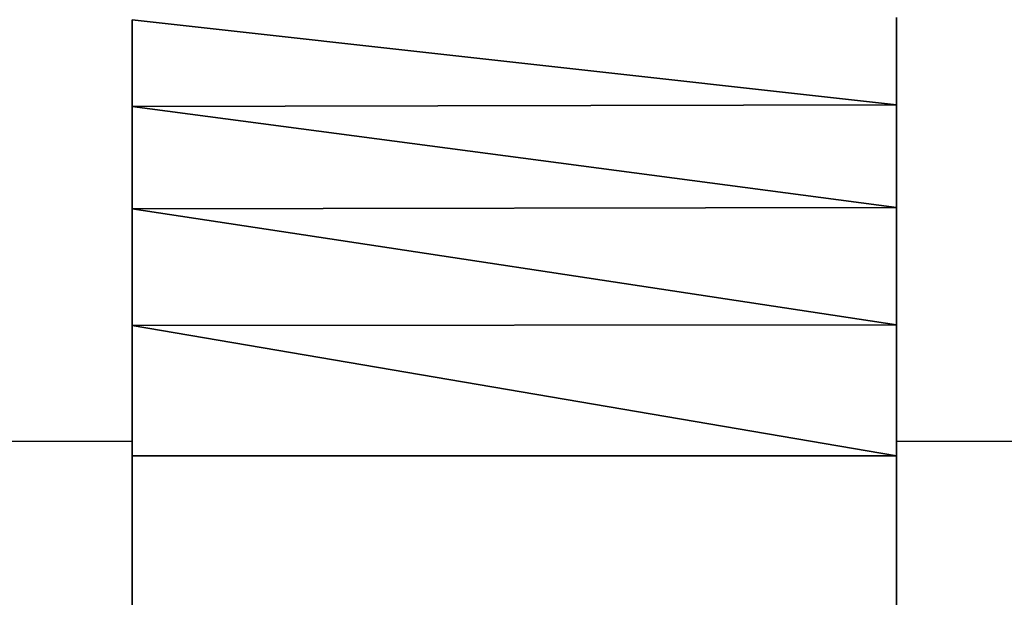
# Model space of a CAD drawing. Header units: millimetres. Extents: x 61846 to 198573, y 13020 to 52988.
# Tile 206 of 240: x 181164 to 181744, y 25666 to 26006. Entities that reach past the tile are written whole.
import ezdxf

# ---------------------------------------------------------------- set-up
doc = ezdxf.new("R2010")
doc.units = ezdxf.units.MM
doc.layers.add('A-COLS', color=52, linetype='Continuous', lineweight=35)
doc.layers.add('S-BEAM', color=12, linetype='Continuous', lineweight=35)

# ---------------------------------------------------------------- blocks, each defined once
blk = doc.blocks.new('28_PBT_SC_staal_H-profiel_gekromd_dak toneeltoren_S355_HE200B_betondak_as R_3531939 - 28_PBT_SC_staal_H-profiel_gekromd_dak toneeltoren_S355_HE200B_betondak_as R_3531939-313701-GZ lierenkamer 3')
at = {"layer": 'A-COLS', "color": 250, "lineweight": 25}
for p, q in [((-47782.02, 25954.79), (-47782.02, 26005.99)), ((-47332.02, 25955.87), (-47782.02, 26005.99)), ((-47782.02, 26005.99), (-47782.02, 25954.79)), ((-47782.02, 26005.99), (-47332.02, 25955.87)), ((-47332.02, 26007.19), (-47332.02, 25955.87)), ((-47332.02, 25955.87), (-47332.02, 26007.19)), ((-47332.02, 25955.87), (-47782.02, 25954.79)), ((-47782.02, 25954.79), (-47332.02, 25955.87)), ((-47782.02, 25894.58), (-47782.02, 25954.79)), ((-47782.02, 25954.79), (-47332.02, 25895.41)), ((-47332.02, 25895.41), (-47782.02, 25954.79)), ((-47782.02, 25954.79), (-47782.02, 25894.58)), ((-47332.02, 25955.87), (-47332.02, 25895.41)), ((-47332.02, 25895.41), (-47332.02, 25955.87)), ((-47332.02, 25895.41), (-47782.02, 25894.58)), ((-47782.02, 25894.58), (-47332.02, 25895.41)), ((-47782.02, 25825.83), (-47782.02, 25894.58)), ((-47782.02, 25894.58), (-47332.02, 25826.3)), ((-47332.02, 25826.3), (-47782.02, 25894.58)), ((-47782.02, 25894.58), (-47782.02, 25825.83)), ((-47332.02, 25895.41), (-47332.02, 25826.3)), ((-47332.02, 25826.3), (-47332.02, 25895.41)), ((-47332.02, 25826.3), (-47782.02, 25825.83)), ((-47782.02, 25825.83), (-47332.02, 25826.3)), ((-47782.02, 25749.1), (-47782.02, 25825.83)), ((-47782.02, 25825.83), (-47332.02, 25749.1)), ((-47782.02, 25825.83), (-47782.02, 25749.1)), ((-47332.02, 25749.1), (-47782.02, 25825.83)), ((-47332.02, 25826.3), (-47332.02, 25749.1)), ((-47332.02, 25749.1), (-47332.02, 25826.3)), ((-47782.02, 25645.22), (-47782.02, 25749.1)), ((-47782.02, 25749.1), (-47332.02, 25749.1)), ((-47332.02, 25749.1), (-47782.02, 25749.1)), ((-47782.02, 25749.1), (-47782.02, 25645.22)), ((-47332.02, 25749.1), (-47332.02, 25645.22)), ((-47332.02, 25645.22), (-47332.02, 25749.1))]:
    blk.add_line(p, q, dxfattribs=at)
blk = doc.blocks.new('28_PBT_SC_staal_H-profiel_gekromd_dak toneeltoren_S355_HE200B_betondak_as R_3531939 - 28_PBT_SC_staal_H-profiel_gekromd_dak toneeltoren_S355_HE200B_betondak_as R_3531939-313705-GZ lierenkamer 3')
blk.add_blockref('28_PBT_SC_staal_H-profiel_gekromd_dak toneeltoren_S355_HE200B_betondak_as R_3531939 - 28_PBT_SC_staal_H-profiel_gekromd_dak toneeltoren_S355_HE200B_betondak_as R_3531939-313701-GZ lierenkamer 3', (0, 0))
blk = doc.blocks.new('28_PBT_SF_toneeltoren_dakboog_28_PBT_SF_toneeltoren_dakboog as R - 28_PBT_SF_toneeltoren_dakboog_28_PBT_SF_toneeltoren_dakboog as R-332845-GZ lierenkamer 3')
at = {"layer": 'S-BEAM', "color": 250, "lineweight": 25}
for p, q in [((-48367.45, 25757.81), (-47782.02, 25757.81)), ((-47332.02, 25757.81), (-46004.83, 25757.81))]:
    blk.add_line(p, q, dxfattribs=at)
blk = doc.blocks.new('TadP_A_CON_CONSTRUCTIE_rvt-5-GZ lierenkamer 3')
at = {"layer": 'A-COLS', "color": 10, "lineweight": 18}
blk.add_blockref('28_PBT_SC_staal_H-profiel_gekromd_dak toneeltoren_S355_HE200B_betondak_as R_3531939 - 28_PBT_SC_staal_H-profiel_gekromd_dak toneeltoren_S355_HE200B_betondak_as R_3531939-313705-GZ lierenkamer 3', (0, 0), dxfattribs=at)
at = {"layer": 'S-BEAM', "color": 10, "lineweight": 18}
blk.add_blockref('28_PBT_SF_toneeltoren_dakboog_28_PBT_SF_toneeltoren_dakboog as R - 28_PBT_SF_toneeltoren_dakboog_28_PBT_SF_toneeltoren_dakboog as R-332845-GZ lierenkamer 3', (0, 0), dxfattribs=at)

msp = doc.modelspace()

# ---------------------------------------------------------------- block references
at = {"color": 210, "lineweight": 5}
msp.add_blockref('TadP_A_CON_CONSTRUCTIE_rvt-5-GZ lierenkamer 3', (229012.82, 0), dxfattribs=at)

doc.saveas('drawing.dxf')
